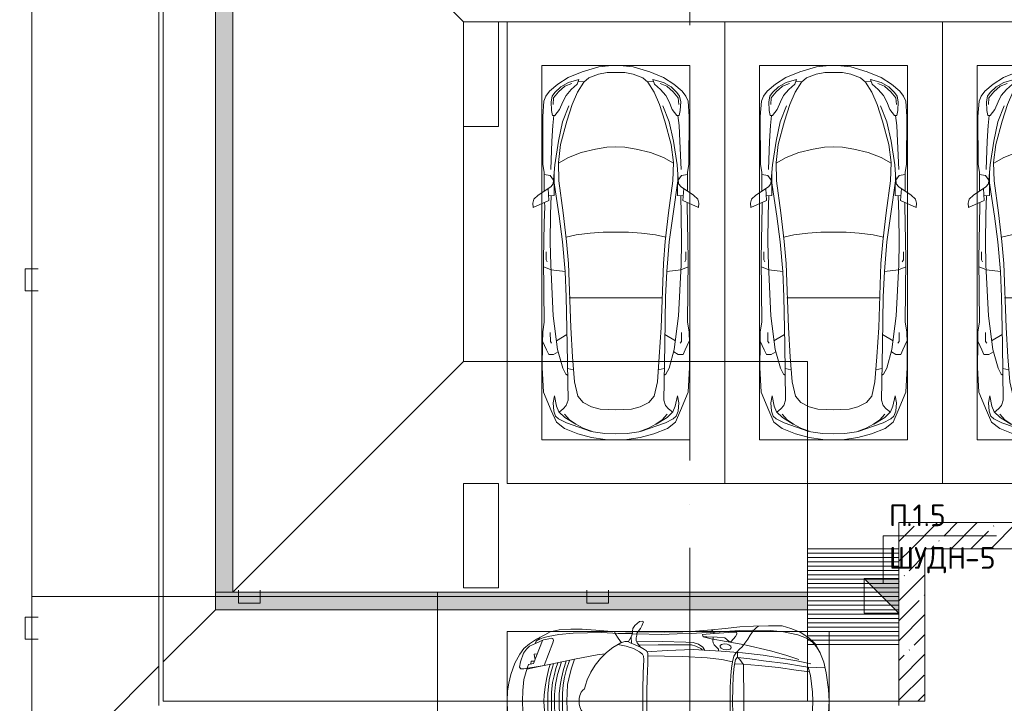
# Model space of a CAD drawing. Header units: millimetres. Extents: x -32229 to 291619, y -13689 to 125138.
# Tile 22 of 256: x 5637 to 16946, y 45125 to 52975. Entities that reach past the tile are written whole.
import ezdxf

# ---------------------------------------------------------------- set-up
doc = ezdxf.new("R2010")
doc.units = ezdxf.units.MM
doc.linetypes.add('ADSK_Линия сетки', pattern=[5000, 4000, -500, 0, -500])
for name, color, linetype, lineweight in [('A-____-NOTE-TEXT', 7, 'Continuous', 18), ('A-DETL-____-THIN', 7, 'Continuous', 9), ('A-DETL-GENF-OTLN', 7, 'Continuous', 18), ('A-FLOR-____-OTLN', 7, 'Continuous', 18), ('A-WALL-____-MCUT', 7, 'Continuous', 40), ('A-WALL-____-PATT', 7, 'Continuous', 40), ('C-PRKG-____-OTLN', 7, 'Continuous', 18), ('G-____-____-TEXT', 7, 'Continuous', 9), ('M-EQPM-____-OTLN', 7, 'Continuous', 18), ('S-COLS-____-MCUT', 7, 'Continuous', 40), ('S-GRID-____-OTLN', 7, 'Continuous', 9)]:
    doc.layers.add(name, color=color, linetype=linetype, lineweight=lineweight)
doc.layers.add('A-DETL-____-OTLN', color=7, linetype='Continuous', lineweight=9, true_color=0x00a600)
doc.styles.add('ISOCPEUR', font='isocpeur.ttf', dxfattribs={"height": 250})
pattern_1 = [(45, (0, 0), (-228.0985, 228.0985), []), (45, (228.1, 0), (-228.0985, 228.0985), [403.225, -80.645, 6.706, -73.939])]

# ---------------------------------------------------------------- blocks, each defined once
blk = doc.blocks.new('АР_Лоток - 200х100h_ЛВ1-7189162--02 ЭМ')
at = {"layer": 'M-EQPM-____-OTLN', "lineweight": 13, "true_color": 0xf3f3f3}
blk.add_hatch(color=7, dxfattribs=at).paths.add_polyline_path([(0, -100), (6800, -100), (6800, 100), (0, 100)])
at = {"layer": 'M-EQPM-____-OTLN', "color": 253, "lineweight": 13, "true_color": 0xaaaaaa}
for p, q in [((6800, 100), (0, 100)), ((0, 100), (0, -100)), ((6800, -100), (6800, 100)), ((0, -100), (6800, -100))]:
    blk.add_line(p, q, dxfattribs=at)
blk = doc.blocks.new('АР_Машиноместо - 4900x2400_М__5300х2500_-V57--02 ЭМ')
at = {"layer": 'A-DETL-GENF-OTLN', "color": 253, "lineweight": 13, "true_color": 0xaaaaaa}
for p, q in [((816, -891), (712, -946)), ((943, -845), (816, -891)), ((1044, -819), (943, -845)), ((1133, -806), (1044, -819)), ((1250, -800), (1133, -806)), ((1250, -800), (1367, -806)), ((1367, -806), (1456, -819)), ((1456, -819), (1557, -845)), ((1557, -845), (1684, -891)), ((1684, -891), (1788, -946)), ((647, -993), (593, -1057)), ((712, -946), (647, -993)), ((701, -989), (655, -1024)), ((800, -953), (701, -989)), ((859, -944), (800, -953)), ((841, -1226), (878, -991)), ((878, -959), (859, -944)), ((1000, -994), (871, -1031)), ((878, -991), (878, -959)), ((1127, -980), (1000, -994)), ((1250, -978), (1127, -980)), ((1250, -978), (1373, -980)), ((1373, -980), (1500, -994)), ((1500, -994), (1629, -1031)), ((1622, -959), (1641, -944)), ((1622, -991), (1622, -959)), ((1659, -1226), (1622, -991)), ((1641, -944), (1700, -953)), ((1700, -953), (1799, -989)), ((1788, -946), (1853, -993)), ((1799, -989), (1845, -1024)), ((1853, -993), (1907, -1057)), ((593, -1057), (539, -1140)), ((587, -1126), (548, -1220)), ((589, -1122), (561, -1133)), ((618, -1057), (587, -1126)), ((655, -1024), (618, -1057)), ((883, -1027), (854, -1167)), ((1617, -1027), (1646, -1167)), ((1845, -1024), (1882, -1057)), ((1882, -1057), (1913, -1126)), ((1907, -1057), (1961, -1140)), ((1911, -1122), (1939, -1133)), ((1913, -1126), (1952, -1220)), ((487, -1232), (456, -1296)), ((539, -1140), (487, -1232)), ((540, -1160), (516, -1180)), ((548, -1220), (535, -1281)), ((561, -1133), (540, -1160)), ((581, -1327), (841, -1226)), ((854, -1167), (827, -1301)), ((1084, -1236), (979, -1255)), ((1183, -1227), (1084, -1236)), ((1250, -1224), (1183, -1227)), ((1250, -1224), (1317, -1227)), ((1317, -1227), (1416, -1236)), ((1416, -1236), (1521, -1255)), ((1646, -1167), (1673, -1301)), ((1919, -1327), (1659, -1226)), ((1939, -1133), (1960, -1160)), ((1952, -1220), (1965, -1281)), ((1960, -1160), (1984, -1180)), ((1961, -1140), (2013, -1232)), ((2013, -1232), (2044, -1296)), ((456, -1296), (431, -1397)), ((535, -1281), (527, -1305)), ((527, -1305), (532, -1326)), ((532, -1326), (554, -1333)), ((554, -1333), (581, -1327)), ((827, -1301), (770, -1576)), ((859, -1321), (820, -1334)), ((876, -1279), (828, -1294)), ((925, -1302), (859, -1321)), ((958, -1341), (874, -1361)), ((979, -1255), (876, -1279)), ((1007, -1284), (925, -1302)), ((1059, -1355), (945, -1381)), ((1035, -1323), (958, -1341)), ((1084, -1275), (1007, -1284)), ((1148, -1312), (1035, -1323)), ((1174, -1344), (1059, -1355)), ((1159, -1268), (1084, -1275)), ((1250, -1309), (1148, -1312)), ((1250, -1267), (1159, -1268)), ((1250, -1345), (1174, -1344)), ((1250, -1267), (1341, -1268)), ((1250, -1309), (1352, -1312)), ((1250, -1345), (1326, -1344)), ((1326, -1344), (1441, -1355)), ((1341, -1268), (1416, -1275)), ((1352, -1312), (1465, -1323)), ((1416, -1275), (1493, -1284)), ((1441, -1355), (1555, -1381)), ((1465, -1323), (1542, -1341)), ((1493, -1284), (1575, -1302)), ((1521, -1255), (1624, -1279)), ((1542, -1341), (1626, -1361)), ((1575, -1302), (1641, -1321)), ((1624, -1279), (1672, -1294)), ((1641, -1321), (1680, -1334)), ((1673, -1301), (1730, -1576)), ((1946, -1333), (1919, -1327)), ((1968, -1326), (1946, -1333)), ((1965, -1281), (1973, -1305)), ((1973, -1305), (1968, -1326)), ((2044, -1296), (2069, -1397)), ((431, -1397), (422, -1534)), ((887, -1447), (790, -1477)), ((871, -1401), (800, -1425)), ((874, -1361), (810, -1383)), ((945, -1381), (871, -1401)), ((973, -1460), (884, -1481)), ((986, -1426), (887, -1447)), ((1062, -1446), (973, -1460)), ((1070, -1410), (986, -1426)), ((1164, -1435), (1062, -1446)), ((1168, -1400), (1070, -1410)), ((1250, -1435), (1164, -1435)), ((1250, -1400), (1168, -1400)), ((1250, -1400), (1332, -1400)), ((1250, -1435), (1336, -1435)), ((1332, -1400), (1430, -1410)), ((1336, -1435), (1438, -1446)), ((1430, -1410), (1514, -1426)), ((1438, -1446), (1527, -1460)), ((1514, -1426), (1613, -1447)), ((1527, -1460), (1616, -1481)), ((1555, -1381), (1629, -1401)), ((1613, -1447), (1710, -1477)), ((1626, -1361), (1690, -1383)), ((1629, -1401), (1700, -1425)), ((2069, -1397), (2078, -1534)), ((422, -1534), (422, -1663)), ((770, -1576), (718, -1834)), ((882, -1536), (770, -1576)), ((884, -1481), (782, -1518)), ((995, -1509), (882, -1536)), ((1060, -1496), (995, -1509)), ((1159, -1489), (1060, -1496)), ((1250, -1488), (1159, -1489)), ((1250, -1488), (1341, -1489)), ((1341, -1489), (1440, -1496)), ((1440, -1496), (1505, -1509)), ((1505, -1509), (1618, -1536)), ((1616, -1481), (1718, -1518)), ((1618, -1536), (1730, -1576)), ((1730, -1576), (1782, -1834)), ((2078, -1534), (2078, -1663)), ((422, -1663), (435, -1821)), ((1107, -1690), (1065, -1700)), ((1124, -1671), (1107, -1690)), ((1147, -1651), (1124, -1671)), ((1185, -1636), (1147, -1651)), ((1218, -1629), (1185, -1636)), ((1218, -1629), (1250, -1627)), ((1282, -1629), (1250, -1627)), ((1282, -1629), (1315, -1636)), ((1315, -1636), (1353, -1651)), ((1353, -1651), (1376, -1671)), ((1376, -1671), (1393, -1690)), ((1393, -1690), (1435, -1700)), ((2078, -1663), (2065, -1821)), ((917, -1761), (838, -1812)), ((1004, -1721), (917, -1761)), ((1065, -1700), (1004, -1721)), ((1435, -1700), (1496, -1721)), ((1496, -1721), (1583, -1761)), ((1583, -1761), (1662, -1812)), ((435, -1821), (445, -1957)), ((761, -1872), (691, -1942)), ((718, -1834), (706, -1927)), ((838, -1812), (761, -1872)), ((1662, -1812), (1739, -1872)), ((1739, -1872), (1809, -1942)), ((1782, -1834), (1794, -1927)), ((2065, -1821), (2055, -1957)), ((445, -1957), (453, -2159)), ((475, -2041), (448, -2034)), ((635, -2015), (581, -2106)), ((691, -1942), (635, -2015)), ((1809, -1942), (1865, -2015)), ((1865, -2015), (1919, -2106)), ((2025, -2041), (2052, -2034)), ((2055, -1957), (2047, -2159)), ((526, -2075), (475, -2041)), ((579, -2113), (526, -2075)), ((581, -2106), (567, -2154)), ((620, -2169), (600, -2073)), ((1880, -2169), (1900, -2073)), ((1919, -2106), (1933, -2154)), ((1921, -2113), (1974, -2075)), ((1974, -2075), (2025, -2041)), ((382, -2266), (417, -2243)), ((417, -2243), (445, -2239)), ((445, -2239), (482, -2239)), ((453, -2159), (455, -2239)), ((505, -2230), (468, -2239)), ((482, -2236), (479, -2289)), ((537, -2212), (505, -2230)), ((587, -2231), (510, -2227)), ((564, -2195), (537, -2212)), ((567, -2154), (564, -2195)), ((580, -2214), (565, -2186)), ((601, -2263), (580, -2214)), ((647, -2254), (620, -2169)), ((685, -2322), (647, -2254)), ((1815, -2322), (1853, -2254)), ((1853, -2254), (1880, -2169)), ((1899, -2263), (1920, -2214)), ((1913, -2231), (1990, -2227)), ((1920, -2214), (1935, -2186)), ((1933, -2154), (1936, -2195)), ((1936, -2195), (1963, -2212)), ((1963, -2212), (1995, -2230)), ((1995, -2230), (2032, -2239)), ((2018, -2236), (2021, -2289)), ((2055, -2239), (2018, -2239)), ((2047, -2159), (2045, -2239)), ((2083, -2243), (2055, -2239)), ((2118, -2266), (2083, -2243)), ((333, -2351), (335, -2322)), ((341, -2366), (333, -2351)), ((335, -2322), (382, -2266)), ((384, -2348), (341, -2366)), ((417, -2334), (384, -2348)), ((450, -2306), (417, -2334)), ((470, -2290), (450, -2306)), ((455, -2424), (456, -2301)), ((494, -2289), (470, -2290)), ((523, -2281), (494, -2289)), ((559, -2283), (523, -2281)), ((581, -2296), (559, -2283)), ((631, -2333), (581, -2296)), ((634, -2341), (601, -2263)), ((604, -2534), (606, -2315)), ((657, -2380), (634, -2341)), ((710, -2355), (685, -2322)), ((734, -2369), (710, -2355)), ((773, -2372), (734, -2369)), ((929, -2364), (773, -2372)), ((1115, -2359), (929, -2364)), ((1250, -2358), (1115, -2359)), ((1250, -2358), (1385, -2359)), ((1385, -2359), (1571, -2364)), ((1571, -2364), (1727, -2372)), ((1727, -2372), (1766, -2369)), ((1766, -2369), (1790, -2355)), ((1790, -2355), (1815, -2322)), ((1843, -2380), (1866, -2341)), ((1866, -2341), (1899, -2263)), ((1869, -2333), (1919, -2296)), ((1896, -2534), (1894, -2315)), ((1919, -2296), (1941, -2283)), ((1941, -2283), (1977, -2281)), ((1977, -2281), (2006, -2289)), ((2006, -2289), (2030, -2290)), ((2030, -2290), (2050, -2306)), ((2045, -2424), (2044, -2301)), ((2050, -2306), (2083, -2334)), ((2083, -2334), (2116, -2348)), ((2116, -2348), (2159, -2366)), ((2165, -2322), (2118, -2266)), ((2159, -2366), (2167, -2351)), ((2167, -2351), (2165, -2322)), ((457, -2614), (455, -2424)), ((673, -2400), (657, -2380)), ((685, -2406), (668, -2638)), ((701, -2415), (673, -2400)), ((814, -2417), (701, -2415)), ((999, -2409), (814, -2417)), ((1133, -2405), (999, -2409)), ((1250, -2407), (1133, -2405)), ((1250, -2407), (1367, -2405)), ((1367, -2405), (1501, -2409)), ((1501, -2409), (1686, -2417)), ((1686, -2417), (1799, -2415)), ((1799, -2415), (1827, -2400)), ((1815, -2406), (1832, -2638)), ((1827, -2400), (1843, -2380)), ((2043, -2614), (2045, -2424)), ((604, -2851), (604, -2534)), ((1896, -2851), (1896, -2534)), ((456, -2818), (457, -2614)), ((668, -2638), (659, -2936)), ((1832, -2638), (1841, -2936)), ((2044, -2818), (2043, -2614)), ((446, -2965), (456, -2818)), ((2054, -2965), (2044, -2818)), ((604, -2919), (604, -2851)), ((619, -2967), (604, -2919)), ((659, -2936), (676, -3260)), ((1841, -2936), (1824, -3260)), ((1881, -2967), (1896, -2919)), ((1896, -2919), (1896, -2851)), ((433, -3149), (446, -2965)), ((486, -3046), (481, -3085)), ((504, -3047), (486, -3046)), ((512, -3061), (504, -3047)), ((644, -3025), (619, -2967)), ((665, -3046), (644, -3025)), ((1835, -3046), (1856, -3025)), ((1856, -3025), (1881, -2967)), ((1988, -3061), (1996, -3047)), ((1996, -3047), (2014, -3046)), ((2014, -3046), (2019, -3085)), ((2067, -3149), (2054, -2965)), ((416, -3306), (433, -3149)), ((457, -3174), (433, -3148)), ((481, -3085), (475, -3180)), ((511, -3095), (512, -3061)), ((515, -3214), (511, -3095)), ((558, -3165), (514, -3168)), ((579, -3168), (558, -3165)), ((1921, -3168), (1942, -3165)), ((1942, -3165), (1986, -3168)), ((1985, -3214), (1989, -3095)), ((1989, -3095), (1988, -3061)), ((2019, -3085), (2025, -3180)), ((2043, -3174), (2067, -3148)), ((2084, -3306), (2067, -3148)), ((475, -3174), (457, -3174)), ((475, -3180), (462, -3347)), ((522, -3303), (515, -3214)), ((602, -3179), (579, -3168)), ((600, -3262), (594, -3293)), ((612, -3246), (600, -3262)), ((654, -3228), (602, -3179)), ((627, -3246), (612, -3246)), ((643, -3260), (627, -3246)), ((657, -3286), (643, -3260)), ((675, -3228), (654, -3228)), ((676, -3260), (696, -3503)), ((1824, -3260), (1804, -3503)), ((1825, -3228), (1846, -3228)), ((1843, -3286), (1857, -3260)), ((1846, -3228), (1898, -3179)), ((1857, -3260), (1873, -3246)), ((1873, -3246), (1888, -3246)), ((1888, -3246), (1900, -3262)), ((1898, -3179), (1921, -3168)), ((1900, -3262), (1906, -3293)), ((1978, -3303), (1985, -3214)), ((2025, -3174), (2043, -3174)), ((2025, -3180), (2038, -3347)), ((397, -3474), (416, -3306)), ((462, -3347), (457, -3435)), ((508, -3423), (567, -3375)), ((565, -3350), (522, -3303)), ((570, -3361), (565, -3350)), ((567, -3375), (570, -3361)), ((594, -3293), (597, -3327)), ((597, -3327), (605, -3347)), ((605, -3347), (620, -3369)), ((620, -3369), (639, -3373)), ((639, -3373), (654, -3361)), ((654, -3361), (659, -3344)), ((661, -3321), (657, -3286)), ((659, -3344), (661, -3321)), ((1250, -3391), (1103, -3394)), ((1250, -3391), (1397, -3394)), ((1839, -3321), (1843, -3286)), ((1841, -3344), (1839, -3321)), ((1846, -3361), (1841, -3344)), ((1861, -3373), (1846, -3361)), ((1880, -3369), (1861, -3373)), ((1895, -3347), (1880, -3369)), ((1903, -3327), (1895, -3347)), ((1906, -3293), (1903, -3327)), ((1930, -3361), (1935, -3350)), ((1933, -3375), (1930, -3361)), ((1992, -3423), (1933, -3375)), ((1935, -3350), (1978, -3303)), ((2038, -3347), (2043, -3435)), ((2103, -3474), (2084, -3306)), ((390, -3630), (397, -3474)), ((457, -3435), (466, -3441)), ((466, -3441), (482, -3439)), ((482, -3439), (508, -3423)), ((625, -3501), (598, -3519)), ((655, -3470), (625, -3501)), ((690, -3434), (655, -3470)), ((744, -3447), (691, -3447)), ((773, -3424), (744, -3447)), ((744, -3447), (773, -3472)), ((811, -3415), (773, -3424)), ((773, -3472), (826, -3512)), ((853, -3407), (811, -3415)), ((826, -3512), (821, -3413)), ((965, -3398), (853, -3407)), ((1103, -3394), (965, -3398)), ((1397, -3394), (1535, -3398)), ((1535, -3398), (1647, -3407)), ((1647, -3407), (1689, -3415)), ((1674, -3512), (1679, -3413)), ((1727, -3472), (1674, -3512)), ((1689, -3415), (1727, -3424)), ((1727, -3424), (1756, -3447)), ((1756, -3447), (1727, -3472)), ((1756, -3447), (1809, -3447)), ((1810, -3434), (1845, -3470)), ((1845, -3470), (1875, -3501)), ((1875, -3501), (1902, -3519)), ((2018, -3439), (1992, -3423)), ((2034, -3441), (2018, -3439)), ((2043, -3435), (2034, -3441)), ((2110, -3630), (2103, -3474)), ((491, -3594), (439, -3630)), ((538, -3567), (491, -3594)), ((598, -3519), (538, -3567)), ((840, -3688), (827, -3510)), ((1250, -3520), (827, -3517)), ((1250, -3520), (1673, -3517)), ((1660, -3688), (1673, -3510)), ((1902, -3519), (1962, -3567)), ((1962, -3567), (2009, -3594)), ((2009, -3594), (2061, -3630)), ((384, -3803), (390, -3630)), ((404, -3666), (388, -3688)), ((439, -3630), (404, -3666)), ((864, -3917), (840, -3688)), ((1636, -3917), (1660, -3688)), ((2061, -3630), (2096, -3666)), ((2096, -3666), (2112, -3688)), ((2116, -3803), (2110, -3630)), ((387, -3958), (384, -3803)), ((2113, -3958), (2116, -3803)), ((894, -4122), (864, -3917)), ((1606, -4122), (1636, -3917)), ((416, -4059), (387, -3958)), ((459, -4167), (416, -4059)), ((2041, -4167), (2084, -4059)), ((2084, -4059), (2113, -3958)), ((522, -4268), (459, -4167)), ((914, -4272), (894, -4122)), ((1586, -4272), (1606, -4122)), ((1978, -4268), (2041, -4167)), ((596, -4341), (522, -4268)), ((955, -4284), (861, -4259)), ((861, -4260), (869, -4451)), ((1050, -4297), (955, -4284)), ((1146, -4307), (1050, -4297)), ((1354, -4307), (1450, -4297)), ((1450, -4297), (1545, -4284)), ((1545, -4284), (1639, -4259)), ((1639, -4260), (1631, -4451)), ((1904, -4341), (1978, -4268)), ((686, -4392), (596, -4341)), ((804, -4437), (686, -4392)), ((1250, -4312), (1146, -4307)), ((1250, -4312), (1354, -4307)), ((1696, -4437), (1814, -4392)), ((1814, -4392), (1904, -4341)), ((927, -4467), (804, -4437)), ((1115, -4493), (927, -4467)), ((1250, -4500), (1115, -4493)), ((1250, -4500), (1385, -4493)), ((1385, -4493), (1573, -4467)), ((1573, -4467), (1696, -4437))]:
    blk.add_line(p, q, dxfattribs=at)
at = {"layer": 'A-DETL-GENF-OTLN', "color": 254, "lineweight": 13, "true_color": 0xd4d4d4}
for p, q in [((819, -1103), (554, -1208)), ((709, -1113), (708, -1147)), ((738, -1114), (709, -1113)), ((773, -1121), (738, -1114)), ((793, -1076), (791, -1115)), ((823, -1074), (793, -1076)), ((824, -1064), (819, -1103)), ((828, -1045), (824, -1064)), ((871, -1032), (828, -1045)), ((1629, -1032), (1672, -1045)), ((1672, -1045), (1676, -1064)), ((1676, -1064), (1681, -1103)), ((1677, -1074), (1707, -1076)), ((1681, -1103), (1946, -1208)), ((1707, -1076), (1709, -1115)), ((1727, -1121), (1762, -1114)), ((1762, -1114), (1791, -1113)), ((1791, -1113), (1792, -1147)), ((528, -1199), (507, -1274)), ((562, -1132), (528, -1199)), ((1938, -1132), (1972, -1199)), ((1972, -1199), (1993, -1274)), ((507, -1274), (483, -1396)), ((1993, -1274), (2017, -1396)), ((483, -1396), (471, -1561)), ((2017, -1396), (2029, -1561)), ((471, -1561), (463, -1890)), ((2029, -1561), (2037, -1890)), ((463, -1890), (472, -2078)), ((2037, -1890), (2028, -2078)), ((472, -2078), (474, -2239)), ((2028, -2078), (2026, -2239)), ((483, -2571), (478, -2290)), ((571, -2291), (564, -2581)), ((1929, -2291), (1936, -2581)), ((2017, -2571), (2022, -2290)), ((728, -2416), (734, -2607)), ((1772, -2416), (1766, -2607)), ((478, -2755), (483, -2571)), ((564, -2581), (572, -2853)), ((1936, -2581), (1928, -2853)), ((2022, -2755), (2017, -2571)), ((734, -2607), (738, -2818)), ((1766, -2607), (1762, -2818)), ((474, -2914), (478, -2755)), ((738, -2818), (753, -3099)), ((1762, -2818), (1747, -3099)), ((2026, -2914), (2022, -2755)), ((466, -3036), (474, -2914)), ((572, -2853), (576, -2937)), ((576, -2937), (595, -2998)), ((1924, -2937), (1905, -2998)), ((1928, -2853), (1924, -2937)), ((2034, -3036), (2026, -2914)), ((462, -3137), (466, -3036)), ((512, -3053), (533, -3146)), ((595, -2998), (629, -3048)), ((629, -3048), (667, -3070)), ((1871, -3048), (1833, -3070)), ((1905, -2998), (1871, -3048)), ((1988, -3053), (1967, -3146)), ((2038, -3137), (2034, -3036)), ((440, -3469), (462, -3137)), ((533, -3146), (564, -3316)), ((753, -3099), (772, -3268)), ((1747, -3099), (1728, -3268)), ((1967, -3146), (1936, -3316)), ((2060, -3469), (2038, -3137)), ((772, -3268), (797, -3388)), ((1728, -3268), (1703, -3388)), ((564, -3316), (602, -3530)), ((797, -3388), (735, -3406)), ((870, -3377), (797, -3388)), ((957, -3369), (870, -3377)), ((1093, -3361), (957, -3369)), ((1250, -3361), (1093, -3361)), ((1250, -3361), (1407, -3361)), ((1407, -3361), (1543, -3369)), ((1543, -3369), (1630, -3377)), ((1630, -3377), (1703, -3388)), ((1703, -3388), (1765, -3406)), ((1936, -3316), (1898, -3530)), ((434, -3624), (440, -3469)), ((735, -3406), (688, -3436)), ((696, -3503), (723, -3742)), ((749, -3451), (765, -3589)), ((1751, -3451), (1735, -3589)), ((1765, -3406), (1812, -3436)), ((1804, -3503), (1777, -3742)), ((2066, -3624), (2060, -3469)), ((602, -3530), (674, -3827)), ((765, -3589), (786, -3747)), ((1735, -3589), (1714, -3747)), ((1898, -3530), (1826, -3827)), ((439, -3823), (434, -3624)), ((2061, -3823), (2066, -3624)), ((455, -3977), (439, -3823)), ((674, -3827), (723, -4002)), ((723, -3742), (787, -4128)), ((786, -3747), (819, -4001)), ((1714, -3747), (1681, -4001)), ((1777, -3742), (1713, -4128)), ((1826, -3827), (1777, -4002)), ((2045, -3977), (2061, -3823)), ((489, -4138), (455, -3977)), ((723, -4002), (772, -4150)), ((819, -4001), (849, -4183)), ((1681, -4001), (1651, -4183)), ((1777, -4002), (1728, -4150)), ((2011, -4138), (2045, -3977)), ((528, -4240), (489, -4138)), ((787, -4128), (821, -4290)), ((849, -4183), (861, -4260)), ((1651, -4183), (1639, -4260)), ((1713, -4128), (1679, -4290)), ((1972, -4240), (2011, -4138)), ((571, -4303), (528, -4240)), ((1929, -4303), (1972, -4240)), ((625, -4355), (571, -4303)), ((696, -4396), (625, -4355)), ((1804, -4396), (1875, -4355)), ((1875, -4355), (1929, -4303))]:
    blk.add_line(p, q, dxfattribs=at)
at = {"layer": 'C-PRKG-____-OTLN', "color": 253, "lineweight": 13, "true_color": 0xaaaaaa}
for p, q in [((2500, 0), (0, 0)), ((0, 0), (0, -5300)), ((2500, 0), (2500, -5300)), ((450, -800), (450, -4500)), ((450, -800), (2050, -800)), ((2050, -800), (2050, -4500)), ((450, -4500), (2050, -4500)), ((1250, -5300), (1200, -5300))]:
    blk.add_line(p, q, dxfattribs=at)
blk = doc.blocks.new('АР_Машиноместо - 5300x2500_С-V38--02 ЭМ')
at = {"layer": 'A-DETL-GENF-OTLN', "color": 253, "lineweight": 13, "true_color": 0xaaaaaa}
for p, q in [((970, 4772), (813, 4729)), ((1126, 4794), (970, 4772)), ((1250, 4800), (1126, 4794)), ((1250, 4800), (1374, 4794)), ((1374, 4794), (1530, 4772)), ((1530, 4772), (1687, 4729)), ((659, 4670), (566, 4595)), ((813, 4729), (659, 4670)), ((681, 4606), (967, 4704)), ((874, 4665), (791, 4620)), ((988, 4707), (874, 4665)), ((1122, 4726), (988, 4707)), ((1250, 4732), (1122, 4726)), ((1250, 4732), (1378, 4726)), ((1378, 4726), (1512, 4707)), ((1512, 4707), (1626, 4665)), ((1819, 4606), (1533, 4704)), ((1626, 4665), (1709, 4620)), ((1687, 4729), (1841, 4670)), ((1841, 4670), (1934, 4595)), ((566, 4595), (507, 4463)), ((536, 4471), (558, 4526)), ((558, 4526), (591, 4560)), ((591, 4560), (681, 4606)), ((662, 4543), (595, 4479)), ((717, 4569), (660, 4505)), ((788, 4618), (662, 4543)), ((791, 4620), (717, 4569)), ((1709, 4620), (1783, 4569)), ((1712, 4618), (1838, 4543)), ((1783, 4569), (1840, 4505)), ((1909, 4560), (1819, 4606)), ((1838, 4543), (1905, 4479)), ((1942, 4526), (1909, 4560)), ((1934, 4595), (1993, 4463)), ((1964, 4471), (1942, 4526)), ((507, 4463), (420, 4254)), ((528, 4375), (536, 4471)), ((569, 4413), (544, 4295)), ((595, 4479), (569, 4413)), ((645, 4445), (597, 4481)), ((680, 4406), (645, 4445)), ((873, 4370), (970, 4419)), ((970, 4419), (1070, 4447)), ((1070, 4447), (1167, 4453)), ((1167, 4453), (1250, 4454)), ((1333, 4453), (1250, 4454)), ((1430, 4447), (1333, 4453)), ((1530, 4419), (1430, 4447)), ((1627, 4370), (1530, 4419)), ((1820, 4406), (1855, 4445)), ((1855, 4445), (1903, 4481)), ((1905, 4479), (1931, 4413)), ((1931, 4413), (1956, 4295)), ((1972, 4375), (1964, 4471)), ((1993, 4463), (2080, 4254)), ((544, 4295), (528, 4375)), ((700, 4345), (680, 4406)), ((689, 3706), (700, 4345)), ((774, 4133), (812, 4299)), ((812, 4299), (873, 4370)), ((1688, 4299), (1627, 4370)), ((1726, 4133), (1688, 4299)), ((1800, 4345), (1820, 4406)), ((1811, 3706), (1800, 4345)), ((1956, 4295), (1972, 4375)), ((420, 4254), (403, 3968)), ((2080, 4254), (2097, 3968)), ((752, 3846), (774, 4133)), ((1748, 3846), (1726, 4133)), ((403, 3968), (406, 3688)), ((579, 3763), (639, 3975)), ((639, 3975), (675, 4045)), ((675, 4045), (695, 4058)), ((1825, 4045), (1805, 4058)), ((1861, 3975), (1825, 4045)), ((1921, 3763), (1861, 3975)), ((2097, 3968), (2094, 3688)), ((731, 3508), (752, 3846)), ((1769, 3508), (1748, 3846)), ((408, 3667), (453, 3766)), ((453, 3766), (478, 3819)), ((478, 3819), (533, 3818)), ((531, 3375), (579, 3763)), ((533, 3818), (586, 3790)), ((1967, 3818), (1914, 3790)), ((1969, 3375), (1921, 3763)), ((2022, 3819), (1967, 3818)), ((2047, 3766), (2022, 3819)), ((2092, 3667), (2047, 3766)), ((406, 3688), (409, 3560)), ((495, 3566), (497, 3672)), ((497, 3672), (510, 3691)), ((687, 3589), (566, 3664)), ((679, 3159), (689, 3706)), ((1821, 3159), (1811, 3706)), ((1813, 3589), (1934, 3664)), ((2003, 3672), (1990, 3691)), ((2005, 3566), (2003, 3672)), ((2094, 3688), (2091, 3560)), ((409, 3560), (426, 3447)), ((705, 2775), (731, 3508)), ((1795, 2775), (1769, 3508)), ((2091, 3560), (2074, 3447)), ((426, 3447), (418, 2723)), ((2074, 3447), (2082, 2723)), ((501, 2790), (531, 3375)), ((1999, 2790), (1969, 3375)), ((666, 2865), (679, 3159)), ((1834, 2865), (1821, 3159)), ((505, 2847), (421, 2813)), ((666, 2867), (505, 2847)), ((637, 2526), (666, 2867)), ((1834, 2867), (1995, 2847)), ((1863, 2526), (1834, 2867)), ((1995, 2847), (2079, 2813)), ((418, 2723), (428, 2308)), ((448, 2734), (460, 2756)), ((448, 2639), (448, 2734)), ((496, 2532), (501, 2790)), ((684, 2522), (705, 2775)), ((1816, 2522), (1795, 2775)), ((2004, 2532), (1999, 2790)), ((2052, 2734), (2040, 2756)), ((2052, 2639), (2052, 2734)), ((2082, 2723), (2072, 2308)), ((500, 2210), (496, 2532)), ((637, 2526), (597, 2231)), ((645, 2192), (684, 2522)), ((1855, 2192), (1816, 2522)), ((1863, 2526), (1903, 2231)), ((2000, 2210), (2004, 2532)), ((428, 2308), (432, 2120)), ((2072, 2308), (2068, 2120)), ((506, 1996), (500, 2210)), ((597, 2231), (535, 1798)), ((596, 1825), (645, 2192)), ((1904, 1825), (1855, 2192)), ((1903, 2231), (1965, 1798)), ((1994, 1996), (2000, 2210)), ((297, 2080), (301, 2131)), ((309, 2036), (297, 2080)), ((301, 2131), (480, 2053)), ((358, 1990), (309, 2036)), ((432, 2120), (431, 2074)), ((480, 2053), (471, 1914)), ((2199, 2131), (2020, 2053)), ((2020, 2053), (2029, 1914)), ((2068, 2120), (2069, 2074)), ((2142, 1990), (2191, 2036)), ((2191, 2036), (2203, 2080)), ((2203, 2080), (2199, 2131)), ((501, 1894), (358, 1990)), ((427, 1731), (427, 1943)), ((541, 1994), (476, 1998)), ((541, 1994), (540, 1733)), ((1959, 1994), (2024, 1998)), ((1959, 1994), (1960, 1733)), ((1999, 1894), (2142, 1990)), ((2073, 1731), (2073, 1943)), ((534, 1817), (495, 1765)), ((531, 1858), (501, 1894)), ((547, 1643), (531, 1858)), ((589, 1616), (596, 1825)), ((1911, 1616), (1904, 1825)), ((1953, 1643), (1969, 1858)), ((1966, 1817), (2005, 1765)), ((1969, 1858), (1999, 1894)), ((411, 1634), (427, 1731)), ((495, 1765), (427, 1753)), ((2005, 1765), (2073, 1753)), ((2089, 1634), (2073, 1731)), ((409, 1087), (411, 1634)), ((615, 1410), (589, 1616)), ((590, 1624), (704, 1557)), ((1910, 1624), (1796, 1557)), ((1885, 1410), (1911, 1616)), ((2091, 1087), (2089, 1634)), ((704, 1557), (853, 1499)), ((853, 1499), (1017, 1460)), ((1647, 1499), (1483, 1460)), ((1796, 1557), (1647, 1499)), ((687, 1141), (615, 1410)), ((1017, 1460), (1147, 1439)), ((1147, 1439), (1250, 1434)), ((1353, 1439), (1250, 1434)), ((1483, 1460), (1353, 1439)), ((1813, 1141), (1885, 1410)), ((749, 950), (687, 1141)), ((1751, 950), (1813, 1141)), ((421, 911), (409, 1087)), ((506, 920), (510, 1019)), ((510, 1019), (522, 1074)), ((522, 1074), (549, 1076)), ((549, 1076), (603, 1005)), ((1951, 1076), (1897, 1005)), ((1978, 1074), (1951, 1076)), ((1990, 1019), (1978, 1074)), ((1994, 920), (1990, 1019)), ((2079, 911), (2091, 1087)), ((446, 853), (421, 911)), ((519, 852), (506, 920)), ((603, 1005), (639, 920)), ((639, 920), (677, 844)), ((809, 809), (749, 950)), ((1691, 809), (1751, 950)), ((1861, 920), (1823, 844)), ((1897, 1005), (1861, 920)), ((1981, 852), (1994, 920)), ((2054, 853), (2079, 911)), ((489, 796), (446, 853)), ((584, 715), (489, 796)), ((550, 812), (519, 852)), ((616, 746), (550, 812)), ((677, 844), (738, 778)), ((882, 692), (809, 809)), ((1618, 692), (1691, 809)), ((1823, 844), (1762, 778)), ((1884, 746), (1950, 812)), ((1916, 715), (2011, 796)), ((1950, 812), (1981, 852)), ((2011, 796), (2054, 853)), ((702, 640), (584, 715)), ((704, 696), (616, 746)), ((825, 661), (704, 696)), ((738, 778), (805, 716)), ((805, 716), (825, 661)), ((888, 686), (815, 687)), ((941, 642), (882, 692)), ((1559, 642), (1618, 692)), ((1612, 686), (1685, 687)), ((1695, 716), (1675, 661)), ((1675, 661), (1796, 696)), ((1762, 778), (1695, 716)), ((1796, 696), (1884, 746)), ((1798, 640), (1916, 715)), ((862, 572), (702, 640)), ((1053, 518), (862, 572)), ((1051, 599), (941, 642)), ((1149, 583), (1051, 599)), ((1250, 582), (1149, 583)), ((1250, 582), (1351, 583)), ((1351, 583), (1449, 599)), ((1447, 518), (1638, 572)), ((1449, 599), (1559, 642)), ((1638, 572), (1798, 640)), ((1165, 503), (1053, 518)), ((1250, 500), (1165, 503)), ((1250, 500), (1335, 503)), ((1335, 503), (1447, 518))]:
    blk.add_line(p, q, dxfattribs=at)
at = {"layer": 'A-DETL-GENF-OTLN', "color": 254, "lineweight": 13, "true_color": 0xd4d4d4}
for p, q in [((695, 3980), (765, 3997)), ((1805, 3980), (1735, 3997)), ((715, 3168), (1250, 3167)), ((1785, 3168), (1250, 3167)), ((678, 2473), (795, 2446)), ((795, 2446), (956, 2427)), ((956, 2427), (1105, 2414)), ((1105, 2414), (1250, 2413)), ((1395, 2414), (1250, 2413)), ((1544, 2427), (1395, 2414)), ((1705, 2446), (1544, 2427)), ((1822, 2473), (1705, 2446)), ((514, 1369), (502, 1696)), ((590, 1368), (547, 1643)), ((1910, 1368), (1953, 1643)), ((1986, 1369), (1998, 1696)), ((525, 1189), (514, 1369)), ((637, 1146), (590, 1368)), ((1863, 1146), (1910, 1368)), ((1975, 1189), (1986, 1369)), ((537, 1076), (525, 1189)), ((710, 963), (637, 1146)), ((1790, 963), (1863, 1146)), ((1963, 1076), (1975, 1189)), ((535, 874), (528, 949)), ((1965, 874), (1972, 949)), ((592, 805), (535, 874)), ((665, 740), (592, 805)), ((1835, 740), (1908, 805)), ((1908, 805), (1965, 874)), ((743, 708), (665, 740)), ((1757, 708), (1835, 740))]:
    blk.add_line(p, q, dxfattribs=at)
at = {"layer": 'C-PRKG-____-OTLN', "color": 253, "lineweight": 13, "true_color": 0xaaaaaa}
for p, q in [((2500, 5300), (0, 5300)), ((0, 0), (0, 5300)), ((2500, 0), (2500, 5300)), ((400, 4800), (2100, 4800)), ((400, 500), (400, 4800)), ((2100, 500), (2100, 4800)), ((400, 500), (2100, 500)), ((2500, 0), (0, 0))]:
    blk.add_line(p, q, dxfattribs=at)
blk = doc.blocks.new('АР_Машиноместо - 5300x2500_С-V37--02 ЭМ')
at = {"layer": 'A-DETL-GENF-OTLN', "color": 253, "lineweight": 13, "true_color": 0xaaaaaa}
for p, q in [((1053, -518), (862, -572)), ((1165, -503), (1053, -518)), ((1250, -500), (1165, -503)), ((1250, -500), (1335, -503)), ((1335, -503), (1447, -518)), ((1447, -518), (1638, -572)), ((702, -640), (584, -715)), ((862, -572), (702, -640)), ((825, -661), (704, -696)), ((805, -716), (825, -661)), ((941, -642), (882, -692)), ((1051, -599), (941, -642)), ((1149, -583), (1051, -599)), ((1250, -582), (1149, -583)), ((1250, -582), (1351, -583)), ((1351, -583), (1449, -599)), ((1449, -599), (1559, -642)), ((1559, -642), (1618, -692)), ((1638, -572), (1798, -640)), ((1695, -716), (1675, -661)), ((1675, -661), (1796, -696)), ((1798, -640), (1916, -715)), ((584, -715), (489, -796)), ((616, -746), (550, -812)), ((704, -696), (616, -746)), ((677, -844), (738, -778)), ((738, -778), (805, -716)), ((882, -692), (809, -809)), ((888, -686), (815, -687)), ((1612, -686), (1685, -687)), ((1618, -692), (1691, -809)), ((1762, -778), (1695, -716)), ((1823, -844), (1762, -778)), ((1796, -696), (1884, -746)), ((1884, -746), (1950, -812)), ((1916, -715), (2011, -796)), ((446, -853), (421, -911)), ((489, -796), (446, -853)), ((519, -852), (506, -920)), ((550, -812), (519, -852)), ((639, -920), (677, -844)), ((809, -809), (749, -950)), ((1691, -809), (1751, -950)), ((1861, -920), (1823, -844)), ((1950, -812), (1981, -852)), ((1981, -852), (1994, -920)), ((2011, -796), (2054, -853)), ((2054, -853), (2079, -911)), ((421, -911), (409, -1087)), ((506, -920), (510, -1019)), ((549, -1076), (603, -1005)), ((603, -1005), (639, -920)), ((749, -950), (687, -1141)), ((1751, -950), (1813, -1141)), ((1897, -1005), (1861, -920)), ((1951, -1076), (1897, -1005)), ((1994, -920), (1990, -1019)), ((2079, -911), (2091, -1087)), ((409, -1087), (411, -1634)), ((510, -1019), (522, -1074)), ((522, -1074), (549, -1076)), ((1978, -1074), (1951, -1076)), ((1990, -1019), (1978, -1074)), ((2091, -1087), (2089, -1634)), ((687, -1141), (615, -1410)), ((1813, -1141), (1885, -1410)), ((615, -1410), (589, -1616)), ((853, -1499), (1017, -1460)), ((1017, -1460), (1147, -1439)), ((1147, -1439), (1250, -1434)), ((1353, -1439), (1250, -1434)), ((1483, -1460), (1353, -1439)), ((1647, -1499), (1483, -1460)), ((1885, -1410), (1911, -1616)), ((590, -1624), (704, -1557)), ((704, -1557), (853, -1499)), ((1796, -1557), (1647, -1499)), ((1910, -1624), (1796, -1557)), ((411, -1634), (427, -1731)), ((547, -1643), (531, -1858)), ((589, -1616), (596, -1825)), ((1911, -1616), (1904, -1825)), ((1953, -1643), (1969, -1858)), ((2089, -1634), (2073, -1731)), ((427, -1731), (427, -1943)), ((495, -1765), (427, -1753)), ((534, -1817), (495, -1765)), ((597, -2231), (535, -1798)), ((541, -1994), (540, -1733)), ((1903, -2231), (1965, -1798)), ((1959, -1994), (1960, -1733)), ((1966, -1817), (2005, -1765)), ((2005, -1765), (2073, -1753)), ((2073, -1731), (2073, -1943)), ((501, -1894), (358, -1990)), ((480, -2053), (471, -1914)), ((531, -1858), (501, -1894)), ((596, -1825), (645, -2192)), ((1904, -1825), (1855, -2192)), ((1969, -1858), (1999, -1894)), ((1999, -1894), (2142, -1990)), ((2020, -2053), (2029, -1914)), ((358, -1990), (309, -2036)), ((541, -1994), (476, -1998)), ((506, -1996), (500, -2210)), ((1959, -1994), (2024, -1998)), ((1994, -1996), (2000, -2210)), ((2142, -1990), (2191, -2036)), ((309, -2036), (297, -2080)), ((297, -2080), (301, -2131)), ((301, -2131), (480, -2053)), ((428, -2308), (432, -2120)), ((432, -2120), (431, -2074)), ((2199, -2131), (2020, -2053)), ((2068, -2120), (2069, -2074)), ((2072, -2308), (2068, -2120)), ((2191, -2036), (2203, -2080)), ((2203, -2080), (2199, -2131)), ((500, -2210), (496, -2532)), ((637, -2526), (597, -2231)), ((645, -2192), (684, -2522)), ((1855, -2192), (1816, -2522)), ((1863, -2526), (1903, -2231)), ((2000, -2210), (2004, -2532)), ((418, -2723), (428, -2308)), ((2082, -2723), (2072, -2308)), ((496, -2532), (501, -2790)), ((637, -2526), (666, -2867)), ((684, -2522), (705, -2775)), ((1816, -2522), (1795, -2775)), ((1863, -2526), (1834, -2867)), ((2004, -2532), (1999, -2790)), ((448, -2639), (448, -2734)), ((2052, -2639), (2052, -2734)), ((426, -3447), (418, -2723)), ((505, -2847), (421, -2813)), ((448, -2734), (460, -2756)), ((501, -2790), (531, -3375)), ((705, -2775), (731, -3508)), ((1795, -2775), (1769, -3508)), ((1999, -2790), (1969, -3375)), ((1995, -2847), (2079, -2813)), ((2052, -2734), (2040, -2756)), ((2074, -3447), (2082, -2723)), ((666, -2867), (505, -2847)), ((666, -2865), (679, -3159)), ((1834, -2865), (1821, -3159)), ((1834, -2867), (1995, -2847)), ((679, -3159), (689, -3706)), ((1821, -3159), (1811, -3706)), ((531, -3375), (579, -3763)), ((1969, -3375), (1921, -3763)), ((409, -3560), (426, -3447)), ((2091, -3560), (2074, -3447)), ((406, -3688), (409, -3560)), ((495, -3566), (497, -3672)), ((687, -3589), (566, -3664)), ((731, -3508), (752, -3846)), ((1769, -3508), (1748, -3846)), ((1813, -3589), (1934, -3664)), ((2005, -3566), (2003, -3672)), ((2094, -3688), (2091, -3560)), ((403, -3968), (406, -3688)), ((408, -3667), (453, -3766)), ((497, -3672), (510, -3691)), ((689, -3706), (700, -4345)), ((1811, -3706), (1800, -4345)), ((2003, -3672), (1990, -3691)), ((2092, -3667), (2047, -3766)), ((2097, -3968), (2094, -3688)), ((453, -3766), (478, -3819)), ((478, -3819), (533, -3818)), ((533, -3818), (586, -3790)), ((579, -3763), (639, -3975)), ((1921, -3763), (1861, -3975)), ((1967, -3818), (1914, -3790)), ((2022, -3819), (1967, -3818)), ((2047, -3766), (2022, -3819)), ((752, -3846), (774, -4133)), ((1748, -3846), (1726, -4133)), ((420, -4254), (403, -3968)), ((639, -3975), (675, -4045)), ((675, -4045), (695, -4058)), ((1825, -4045), (1805, -4058)), ((1861, -3975), (1825, -4045)), ((2080, -4254), (2097, -3968)), ((774, -4133), (812, -4299)), ((1726, -4133), (1688, -4299)), ((507, -4463), (420, -4254)), ((544, -4295), (528, -4375)), ((569, -4413), (544, -4295)), ((1931, -4413), (1956, -4295)), ((1956, -4295), (1972, -4375)), ((1993, -4463), (2080, -4254)), ((528, -4375), (536, -4471)), ((680, -4406), (645, -4445)), ((700, -4345), (680, -4406)), ((812, -4299), (873, -4370)), ((873, -4370), (970, -4419)), ((1627, -4370), (1530, -4419)), ((1688, -4299), (1627, -4370)), ((1800, -4345), (1820, -4406)), ((1820, -4406), (1855, -4445)), ((1972, -4375), (1964, -4471)), ((566, -4595), (507, -4463)), ((536, -4471), (558, -4526)), ((595, -4479), (569, -4413)), ((662, -4543), (595, -4479)), ((645, -4445), (597, -4481)), ((717, -4569), (660, -4505)), ((970, -4419), (1070, -4447)), ((1070, -4447), (1167, -4453)), ((1167, -4453), (1250, -4454)), ((1333, -4453), (1250, -4454)), ((1430, -4447), (1333, -4453)), ((1530, -4419), (1430, -4447)), ((1783, -4569), (1840, -4505)), ((1838, -4543), (1905, -4479)), ((1855, -4445), (1903, -4481)), ((1905, -4479), (1931, -4413)), ((1934, -4595), (1993, -4463)), ((1964, -4471), (1942, -4526)), ((558, -4526), (591, -4560)), ((659, -4670), (566, -4595)), ((591, -4560), (681, -4606)), ((788, -4618), (662, -4543)), ((681, -4606), (967, -4704)), ((791, -4620), (717, -4569)), ((874, -4665), (791, -4620)), ((1819, -4606), (1533, -4704)), ((1626, -4665), (1709, -4620)), ((1709, -4620), (1783, -4569)), ((1712, -4618), (1838, -4543)), ((1909, -4560), (1819, -4606)), ((1841, -4670), (1934, -4595)), ((1942, -4526), (1909, -4560)), ((813, -4729), (659, -4670)), ((970, -4772), (813, -4729)), ((988, -4707), (874, -4665)), ((1122, -4726), (988, -4707)), ((1250, -4732), (1122, -4726)), ((1250, -4732), (1378, -4726)), ((1378, -4726), (1512, -4707)), ((1512, -4707), (1626, -4665)), ((1530, -4772), (1687, -4729)), ((1687, -4729), (1841, -4670)), ((1126, -4794), (970, -4772)), ((1250, -4800), (1126, -4794)), ((1250, -4800), (1374, -4794)), ((1374, -4794), (1530, -4772))]:
    blk.add_line(p, q, dxfattribs=at)
at = {"layer": 'A-DETL-GENF-OTLN', "color": 254, "lineweight": 13, "true_color": 0xd4d4d4}
for p, q in [((665, -740), (592, -805)), ((743, -708), (665, -740)), ((1757, -708), (1835, -740)), ((1835, -740), (1908, -805)), ((535, -874), (528, -949)), ((592, -805), (535, -874)), ((1908, -805), (1965, -874)), ((1965, -874), (1972, -949)), ((710, -963), (637, -1146)), ((1790, -963), (1863, -1146)), ((537, -1076), (525, -1189)), ((1963, -1076), (1975, -1189)), ((525, -1189), (514, -1369)), ((637, -1146), (590, -1368)), ((1863, -1146), (1910, -1368)), ((1975, -1189), (1986, -1369)), ((514, -1369), (502, -1696)), ((590, -1368), (547, -1643)), ((1910, -1368), (1953, -1643)), ((1986, -1369), (1998, -1696)), ((678, -2473), (795, -2446)), ((795, -2446), (956, -2427)), ((956, -2427), (1105, -2414)), ((1105, -2414), (1250, -2413)), ((1395, -2414), (1250, -2413)), ((1544, -2427), (1395, -2414)), ((1705, -2446), (1544, -2427)), ((1822, -2473), (1705, -2446)), ((715, -3168), (1250, -3167)), ((1785, -3168), (1250, -3167)), ((695, -3980), (765, -3997)), ((1805, -3980), (1735, -3997))]:
    blk.add_line(p, q, dxfattribs=at)
at = {"layer": 'C-PRKG-____-OTLN', "color": 253, "lineweight": 13, "true_color": 0xaaaaaa}
for p, q in [((2500, 0), (0, 0)), ((0, 0), (0, -5300)), ((2500, 0), (2500, -5300)), ((400, -500), (400, -4800)), ((400, -500), (2100, -500)), ((2100, -500), (2100, -4800)), ((400, -4800), (2100, -4800)), ((2500, -5300), (0, -5300))]:
    blk.add_line(p, q, dxfattribs=at)
blk = doc.blocks.new('АР_Приямок - ПР-2_1050х1100-V75--02 ЭМ')
at = {"layer": 'M-EQPM-____-OTLN', "lineweight": 5, "true_color": 0xaaaaaa}
h = blk.add_hatch(dxfattribs=at)
h.set_pattern_fill('FP_31', color=253, style=0, pattern_type=2)
h.set_pattern_definition([(90, (0, 0), (-50, 3e-15), [])])
h.paths.add_polyline_path([(1100, -525), (1100, -525), (1050, -525), (1050, 525), (50, 525), (50, -525), (1050, -525)])
at = {"layer": 'M-EQPM-____-OTLN', "color": 253, "lineweight": 13, "true_color": 0xaaaaaa}
for p, q in [((0, -525), (0, 525)), ((1100, 525), (1100, -525)), ((1100, -525), (0, -525)), ((50, -525), (500, -525)), ((700, -525), (1050, -525))]:
    blk.add_line(p, q, dxfattribs=at)
blk = doc.blocks.new('АР_Лоток - 200х100h_ЛВ1-7522667--02 ЭМ')
at = {"layer": 'M-EQPM-____-OTLN', "lineweight": 13, "true_color": 0xf3f3f3}
blk.add_hatch(color=7, dxfattribs=at).paths.add_polyline_path([(0, 100), (0, -100), (9050, -100), (9050, 100), (50, 100)])
at = {"layer": 'M-EQPM-____-OTLN', "color": 253, "lineweight": 13, "true_color": 0xaaaaaa}
blk.add_line((9050, -100), (9050, 100), dxfattribs=at)
blk = doc.blocks.new('Наметкина 10_РД_АР_П_отсоединено_rvt-1--02 ЭМ')
at = {"layer": 'A-WALL-____-PATT', "lineweight": 5, "true_color": 0xaaaaaa}
h = blk.add_hatch(dxfattribs=at)
h.set_pattern_fill('FP_3', color=253, style=0, pattern_type=2)
h.set_pattern_definition(pattern_1)
h.paths.add_polyline_path([(15735, 46900), (18835, 46900), (18835, 47200), (15735, 47200)])
h = blk.add_hatch(dxfattribs=at)
h.set_pattern_fill('FP_3', color=253, style=0, pattern_type=2)
h.set_pattern_definition(pattern_1)
h.paths.add_polyline_path([(16035, 45150), (16035, 46900), (15735, 46900), (15735, 45150)])
at = {"layer": 'A-FLOR-____-OTLN', "color": 253, "lineweight": 13, "true_color": 0xaaaaaa}
for p, q in [((7235, 45550), (7235, 73350)), ((7285, 73300), (7285, 45600)), ((7885, 46400), (7885, 72700)), ((10735, 52950), (8085, 55600)), ((8085, 55600), (8085, 46400)), ((18835, 52950), (11135, 52950)), ((18835, 52950), (11135, 52950)), ((10735, 51750), (10735, 49050)), ((10735, 51750), (10735, 49050)), ((8085, 46400), (10735, 49050)), ((10735, 49050), (14685, 49050)), ((10735, 49050), (14685, 49050)), ((14685, 49050), (14685, 46850)), ((14685, 46850), (15735, 46850)), ((7285, 45600), (7885, 46200)), ((14685, 45850), (14685, 45150)), ((15735, 45850), (14685, 45850)), ((7285, 45600), (7285, 45150)), ((5235, 43550), (7235, 45550)), ((7235, 45100), (7235, 45550)), ((7285, 45150), (14685, 45150)), ((14685, 45150), (15735, 45150))]:
    blk.add_line(p, q, dxfattribs=at)
at = {"layer": 'A-WALL-____-MCUT', "color": 253, "lineweight": 13, "true_color": 0xaaaaaa}
for p, q in [((18835, 47200), (15735, 47200)), ((15735, 47200), (15735, 46900)), ((15735, 46900), (15735, 45150)), ((16035, 45150), (16035, 46900)), ((16035, 46900), (18835, 46900)), ((15735, 45150), (16035, 45150))]:
    blk.add_line(p, q, dxfattribs=at)
at = {"layer": 'S-COLS-____-MCUT', "color": 253, "lineweight": 15, "true_color": 0xaaaaaa}
for p, q in [((11135, 52950), (10735, 52950)), ((10735, 52950), (10735, 51750)), ((11135, 51750), (11135, 52950)), ((10735, 51750), (11135, 51750)), ((11135, 47650), (10735, 47650)), ((10735, 47650), (10735, 46450)), ((11135, 46450), (11135, 47650)), ((10735, 46450), (11135, 46450))]:
    blk.add_line(p, q, dxfattribs=at)
at = {"layer": 'C-PRKG-____-OTLN', "color": 253, "lineweight": 13, "true_color": 0xaaaaaa}
for p in [(11235, 52950), (13735, 52950)]:
    blk.add_blockref('АР_Машиноместо - 5300x2500_С-V37--02 ЭМ', p, dxfattribs=at)
for name, p, rotation in [('АР_Машиноместо - 5300x2500_С-V38--02 ЭМ', (18735, 52950), 180), ('АР_Машиноместо - 4900x2400_М__5300х2500_-V57--02 ЭМ', (10435, 43900), 89.99999999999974)]:
    blk.add_blockref(name, p, dxfattribs=dict(at, rotation=rotation))
at = {"layer": 'M-EQPM-____-OTLN', "color": 253, "lineweight": 13, "true_color": 0xaaaaaa}
for name, p, rotation in [('АР_Лоток - 200х100h_ЛВ1-7522667--02 ЭМ', (7985, 46400), 90), ('АР_Приямок - ПР-2_1050х1100-V75--02 ЭМ', (15210, 46900), 269.999999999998)]:
    blk.add_blockref(name, p, dxfattribs=dict(at, rotation=rotation))
blk.add_blockref('АР_Лоток - 200х100h_ЛВ1-7189162--02 ЭМ', (7885, 46300), dxfattribs=at)
blk = doc.blocks.new('УГО_Шкаф - УГО_Шкаф-2925116--02 ЭМ')
at = {"layer": 'A-____-NOTE-TEXT', "lineweight": 9, "true_color": 0x0000ff}
blk.add_hatch(color=5, dxfattribs=at).paths.add_polyline_path([(1, 2), (1, 0), (-1, 0)])
at = {"layer": 'A-____-NOTE-TEXT', "color": 5, "lineweight": 9, "true_color": 0x0000ff}
for p, q in [((-1, 0), (-1, 2)), ((-1, 2), (1, 2)), ((1, 2), (-1, 0)), ((1, 0), (1, 2)), ((1, 0), (1, 2)), ((1, 0), (-1, 0)), ((-1, 0), (1, 0))]:
    blk.add_line(p, q, dxfattribs=at)

msp = doc.modelspace()

# ---------------------------------------------------------------- linework, layer by layer
at = {"layer": 'A-DETL-____-OTLN', "color": 5, "true_color": 0x0000ff}
for p, q in [((5775.3, 73061.8), (5775.3, 36661.8)), ((5850.3, 50112.4), (5700.3, 50112.4)), ((5700.3, 50112.4), (5700.3, 49862.4)), ((5700.3, 49862.4), (5850.3, 49862.4)), ((8150, 46425), (8150, 46275)), ((8400, 46275), (8400, 46425)), ((12150, 46425), (12150, 46275)), ((12400, 46275), (12400, 46425)), ((15325.3, 46350), (5775.3, 46350)), ((8150, 46275), (8400, 46275)), ((12150, 46275), (12400, 46275)), ((5850.3, 46112.4), (5700.3, 46112.4)), ((5700.3, 46112.4), (5700.3, 45862.4)), ((5700.3, 45862.4), (5850.3, 45862.4))]:
    msp.add_line(p, q, dxfattribs=at)
at = {"layer": 'A-DETL-____-THIN'}
for p, q in [((16856.8, 47050), (15556.8, 47050)), ((15556.8, 47050), (15556.8, 46500))]:
    msp.add_line(p, q, dxfattribs=at)
at = {"layer": 'S-GRID-____-OTLN', "color": 253, "linetype": 'ADSK_Линия сетки', "true_color": 0xaaaaaa}
msp.add_line((13335.3, -12088.9), (13335.3, 125138.4), dxfattribs=at)

# ---------------------------------------------------------------- block references
at = {"lineweight": 5}
msp.add_blockref('Наметкина 10_РД_АР_П_отсоединено_rvt-1--02 ЭМ', (0, 0), dxfattribs=at)
at = {"layer": 'A-____-NOTE-TEXT', "color": 5, "lineweight": 9, "true_color": 0x0000ff, "xscale": 200, "yscale": 200, "zscale": 200, "rotation": 89.99999999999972}
msp.add_blockref('УГО_Шкаф - УГО_Шкаф-2925116--02 ЭМ', (15735.3, 46360), dxfattribs=at)

# ---------------------------------------------------------------- texts
at = {"layer": 'G-____-____-TEXT', "char_height": 250, "attachment_point": 1, "style": 'ISOCPEUR'}
for s, insert, width in [('\\fISOCPEUR|b0|i0|c204|p34|;П', (15620.9, 47408.9), 240.506), ('.1.5', (15819.4, 47408.9), 545.147), ('ШУДН', (15620.9, 46919.4), 1058.227), ('-5', (16494.1, 46919.4), 416.877)]:
    msp.add_mtext(s, dxfattribs=dict(at, insert=insert, width=width))

doc.saveas('drawing.dxf')
